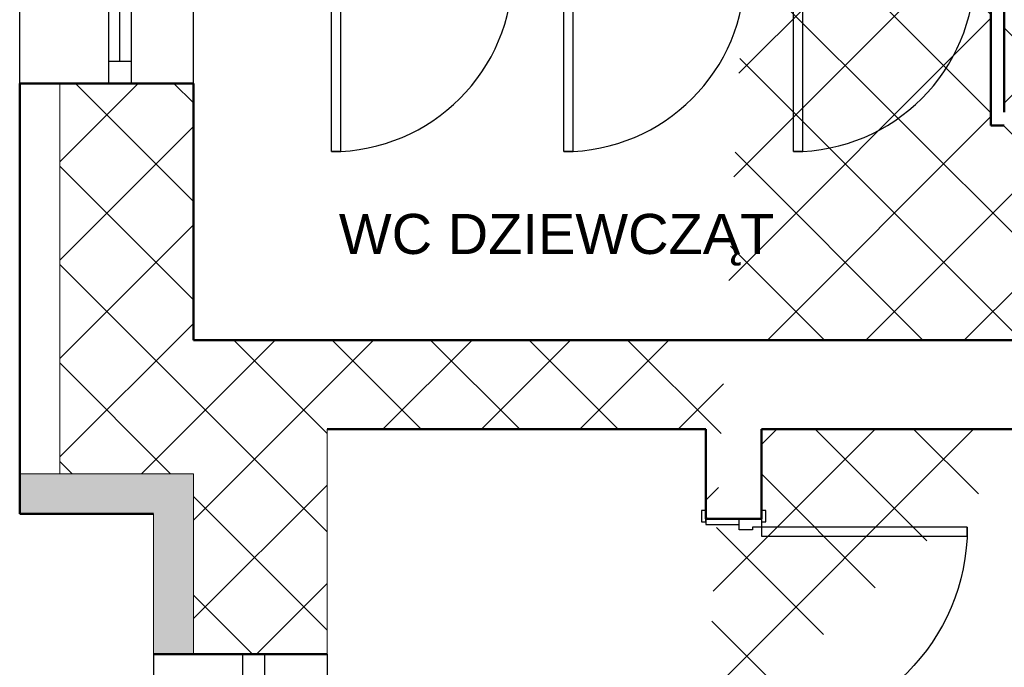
# Model space of a CAD drawing. Header units: millimetres. Extents: x 1385 to 11131, y 1971 to 6171.
# Tile 3 of 28: x 2126 to 2568, y 2668 to 2959. Entities that reach past the tile are written whole.
import ezdxf

# ---------------------------------------------------------------- set-up
doc = ezdxf.new("R2010")
doc.units = ezdxf.units.MM
for name, color, linetype in [('2D - Ogólne', 7, 'Continuous'), ('Drzwi Archicad', 7, 'Continuous'), ('Konstrukcja - Ściany zew', 7, 'Continuous'), ('Okna Archicada', 7, 'Continuous')]:
    doc.layers.add(name, color=color, linetype=linetype)
doc.layers.add('A_opisy', color=81, linetype='Continuous', lineweight=13)
doc.layers.add('A_ściany istniejące hatch', color=82, linetype='Continuous', lineweight=9)
doc.layers.add('A_wełna mineralna', color=7, linetype='Continuous', lineweight=5, true_color=0x00d66b)
doc.styles.get("Standard").update_dxf_attribs({"font": 'arial.ttf'})

# ---------------------------------------------------------------- blocks, each defined once
blk = doc.blocks.new('Okno 27_4')
at = {"layer": 'Okna Archicada', "color": 7, "linetype": 'Continuous', "lineweight": 25}
for p, q in [((-1050, 400), (1050, 400)), ((-1050, 0), (-950.0000000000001, 0)), ((-950.0000000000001, 0), (-950.0000000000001, -100)), ((-950.0000000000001, 0), (950.0000000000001, 0)), ((950.0000000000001, -100), (950.0000000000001, 0)), ((950.0000000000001, 0), (1050, 0)), ((-950.0000000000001, -50), (950.0000000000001, -50)), ((-950.0000000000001, -100), (-1050, -100)), ((950.0000000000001, -100), (-950.0000000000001, -100)), ((1050, -100), (950.0000000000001, -100)), ((-1050, -380), (1050, -380))]:
    blk.add_line(p, q, dxfattribs=at)
at = {"layer": 'Okna Archicada', "color": 7, "linetype": 'Continuous', "lineweight": 50}
for p, q in [((-1050, 400), (-1050, 0)), ((1050, 400), (1050, 0)), ((-1050, 0), (-1050, -100)), ((-1050, 0), (-1050, -100)), ((1050, 0), (1050, -100)), ((1050, 0), (1050, -100)), ((-1050, -100), (-1050, -380)), ((1050, -100), (1050, -380))]:
    blk.add_line(p, q, dxfattribs=at)
blk = doc.blocks.new('Ściana_5_1', base_point=(-16872.26123587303, -3900.000000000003))
at = {"layer": 'Konstrukcja - Ściany zew', "color": 7, "linetype": 'Continuous', "lineweight": 50, "flags": 128}
for points in [[(-13082.26123587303, -3500.000000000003), (-16872.26123587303, -3500.000000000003)], [(-11552.26123587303, -3500.000000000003), (-13022.26123587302, -3500.000000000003)], [(-16872.26123587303, -3900.000000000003), (-15172.26123587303, -3900.000000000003)], [(-14922.26123587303, -3900.000000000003), (-13082.26123587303, -3900.000000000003)], [(-13022.26123587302, -3900.000000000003), (-11552.26123587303, -3900.000000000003)]]:
    blk.add_lwpolyline(points, dxfattribs=at)
blk = doc.blocks.new('Okno 27_2')
at = {"layer": 'Okna Archicada', "color": 7, "linetype": 'Continuous', "lineweight": 25}
for p, q in [((-675, 400), (675, 400)), ((-675, 0), (-575.0000000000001, 0)), ((-575.0000000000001, 0), (-575.0000000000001, -100)), ((-575.0000000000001, 0), (575.0000000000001, 0)), ((575.0000000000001, -100), (575.0000000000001, 0)), ((575.0000000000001, 0), (675, 0)), ((-575.0000000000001, -50), (575.0000000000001, -50)), ((-575.0000000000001, -100), (-675, -100)), ((575.0000000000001, -100), (-575.0000000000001, -100)), ((675, -100), (575.0000000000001, -100)), ((-675, -380), (675, -380))]:
    blk.add_line(p, q, dxfattribs=at)
at = {"layer": 'Okna Archicada', "color": 7, "linetype": 'Continuous', "lineweight": 50}
for p, q in [((-675, 400), (-675, 0)), ((675, 400), (675, 0)), ((-675, 0), (-675, -100)), ((-675, 0), (-675, -100)), ((675, 0), (675, -100)), ((675, 0), (675, -100)), ((-675, -100), (-675, -380)), ((675, -100), (675, -380))]:
    blk.add_line(p, q, dxfattribs=at)
blk = doc.blocks.new('Ściana_11_1', base_point=(-17472.26123587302, 24720))
at = {"layer": 'Konstrukcja - Ściany zew', "color": 7, "linetype": 'Continuous', "lineweight": 50}
for p, q in [((-18252.26123587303, -2347.402296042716), (-17852.26123587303, -2347.402296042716)), ((-17852.26123587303, -2347.402296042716), (-17752.26123587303, -2347.402296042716)), ((-17752.26123587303, -2347.402296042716), (-17472.26123587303, -2347.402296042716))]:
    blk.add_line(p, q, dxfattribs=at)
at = {"layer": 'Konstrukcja - Ściany zew', "color": 7, "linetype": 'Continuous', "lineweight": 50, "flags": 128}
for points in [[(-18252.26123587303, -2347.402296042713), (-18252.26123587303, -4280.000000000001)], [(-17472.26123587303, -3500), (-17472.26123587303, -2347.402296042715)]]:
    blk.add_lwpolyline(points, dxfattribs=at)
at = {"layer": 'Okna Archicada', "color": 21, "linetype": 'Continuous', "lineweight": 13, "true_color": 0xff9955, "zscale": 1000, "rotation": 89.99999999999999}
blk.add_blockref('Okno 27_2', (-17852.26123587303, -1672.402296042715), dxfattribs=at)
blk = doc.blocks.new('Ściana_14_1', base_point=(-16872.26123587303, -3500.000000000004))
at = {"layer": 'Konstrukcja - Ściany zew', "color": 7, "linetype": 'Continuous', "lineweight": 50, "flags": 128}
for points in [[(-16872.26123587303, -3500.000000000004), (-17472.26123587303, -3500.000000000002)], [(-18252.26123587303, -4279.999999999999), (-17652.26123587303, -4280.000000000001)]]:
    blk.add_lwpolyline(points, dxfattribs=at)
blk = doc.blocks.new('Drzwi metalowe 27_11')
at = {"layer": 'Drzwi Archicad', "color": 7, "linetype": 'Continuous', "lineweight": 25}
for p, q in [((421.9999999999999, 0), (421.9999999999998, 923.9999999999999)), ((421.9999999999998, 923.9999999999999), (461.9999999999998, 923.9999999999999)), ((461.9999999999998, 923.9999999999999), (461.9999999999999, 0)), ((-537, 0), (-537, 19)), ((-537, 19), (-487, 19)), ((-487, 0), (-537, 0)), ((-462, 0), (-500, 0)), ((-500, 0), (-500, -100)), ((-487, 19), (-487, 0)), ((-462, -40), (-462, 0)), ((461.9999999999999, 0), (421.9999999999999, 0)), ((500, 0), (462, 0)), ((462, 0), (462, -40)), ((487, 19), (537, 19)), ((487, 0), (487, 19)), ((537, 0), (487, 0)), ((500, -100), (500, 0)), ((537, 19), (537, 0)), ((-450, -40), (-462, -40)), ((-450, -100), (-450, -40)), ((462, -40), (450, -40)), ((450, -40), (450, -100)), ((-500, -250), (-500, -100)), ((-500, -100), (-475, -100)), ((-500, -100), (-450, -100)), ((-475, -100), (-475, -250)), ((450, -100), (500, -100)), ((475, -250), (475, -100)), ((475, -100), (500, -100)), ((500, -100), (500, -250)), ((-537, -269), (-537, -250)), ((-537, -250), (-487, -250)), ((-475, -250), (-500, -250)), ((-487, -250), (-487, -269)), ((500, -250), (475, -250)), ((487, -250), (537, -250)), ((487, -269), (487, -250)), ((537, -250), (537, -269)), ((-487, -269), (-537, -269)), ((537, -269), (487, -269))]:
    blk.add_line(p, q, dxfattribs=at)
at = {"layer": 'Drzwi Archicad', "color": 7, "linetype": 'Continuous', "lineweight": 50}
for p, q in [((-500, 0), (-537, 0)), ((-500, 0), (-537, 0)), ((-500, 0), (-500, -100)), ((-500, 0), (-500, -100)), ((500, 0), (500, -100)), ((500, 0), (500, -100)), ((500, 0), (537, 0)), ((500, 0), (537, 0)), ((-500, -100), (-500, -250)), ((-500, -100), (-500, -250)), ((500, -100), (500, -250)), ((500, -100), (500, -250)), ((-500, -250), (-537, -250)), ((-500, -250), (-537, -250)), ((500, -250), (537, -250)), ((500, -250), (537, -250))]:
    blk.add_line(p, q, dxfattribs=at)
at = {"layer": 'Drzwi Archicad', "color": 7, "linetype": 'Continuous', "lineweight": 25}
blk.add_arc((461.9999999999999, 0), 923.9999999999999, 90, 180, dxfattribs=at)
blk = doc.blocks.new('Ściana_32_1', base_point=(-15172.26123587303, -5650.000000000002))
at = {"layer": 'Konstrukcja - Ściany zew', "color": 7, "linetype": 'Continuous', "lineweight": 50}
for p, q in [((-15172.26123587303, -4302.53165506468), (-15172.26123587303, -4265.53165506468)), ((-14922.26123587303, -4302.53165506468), (-14922.26123587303, -4265.53165506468)), ((-15022.26123587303, -4302.53165506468), (-15172.26123587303, -4302.53165506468)), ((-14922.26123587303, -4302.53165506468), (-15022.26123587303, -4302.53165506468)), ((-15172.26123587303, -5302.53165506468), (-15172.26123587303, -5339.53165506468)), ((-15022.26123587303, -5302.53165506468), (-15172.26123587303, -5302.53165506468)), ((-14922.26123587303, -5302.53165506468), (-15022.26123587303, -5302.53165506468)), ((-14922.26123587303, -5302.53165506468), (-14922.26123587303, -5339.53165506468))]:
    blk.add_line(p, q, dxfattribs=at)
at = {"layer": 'Konstrukcja - Ściany zew', "color": 7, "linetype": 'Continuous', "lineweight": 50, "flags": 128}
for points in [[(-15172.26123587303, -3900.000000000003), (-15172.26123587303, -4302.531650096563)], [(-14922.26123587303, -4302.53165754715), (-14922.26123587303, -3900.000000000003)], [(-15172.26123587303, -5302.531650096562), (-15172.26123587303, -5650.000000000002)], [(-14922.26123587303, -5650.000000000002), (-14922.26123587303, -5302.531664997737)]]:
    blk.add_lwpolyline(points, dxfattribs=at)
at = {"layer": 'Drzwi Archicad', "color": 21, "linetype": 'Continuous', "lineweight": 13, "true_color": 0xff9955, "xscale": -1, "zscale": 1000, "rotation": 270}
blk.add_blockref('Drzwi metalowe 27_11', (-14922.26123587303, -4802.53165506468), dxfattribs=at)
blk = doc.blocks.new('Ściana_128_1', base_point=(-13892.26123587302, -2536.000000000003))
at = {"layer": 'Konstrukcja - Ściany zew', "color": 7, "linetype": 'Continuous', "lineweight": 50, "flags": 128}
for points in [[(-13892.26123587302, -297.6024557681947), (-13892.26123587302, -397.6024557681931)], [(-13832.26123587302, -397.602455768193), (-13832.26123587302, -297.6024557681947)], [(-13892.26123587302, -547.6024557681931), (-13892.26123587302, -1740.000000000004)], [(-13832.26123587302, -2476.000000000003), (-13832.26123587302, -547.6024557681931)], [(-13892.26123587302, -1800.000000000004), (-13892.26123587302, -2536.000000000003)], [(-13892.26123587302, -2536.000000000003), (-13832.26123587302, -2536.000000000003)]]:
    blk.add_lwpolyline(points, dxfattribs=at)
blk = doc.blocks.new('Drzwi metalowe 27_23')
at = {"layer": 'Drzwi Archicad', "color": 7, "linetype": 'Continuous', "lineweight": 25}
for p, q in [((366.9999999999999, 0), (366.9999999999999, 814)), ((366.9999999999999, 814), (406.9999999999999, 814)), ((406.9999999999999, 814), (406.9999999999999, 0)), ((-407, 0), (-445, 0)), ((-445, 0), (-445, -100)), ((-407, -40), (-407, 0)), ((406.9999999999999, 0), (366.9999999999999, 0)), ((445, 0), (407, 0)), ((407, 0), (407, -40)), ((445, -100), (445, 0)), ((-432, -21), (-482, -21)), ((-482, -21), (-482, -40.00000000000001)), ((-482, -40.00000000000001), (-432, -40.00000000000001)), ((-432, -40.00000000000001), (-432, -21)), ((-395, -40), (-407, -40)), ((-395, -100), (-395, -40)), ((407, -40), (395, -40)), ((395, -40), (395, -100)), ((482, -21), (432, -21)), ((432, -21), (432, -40.00000000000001)), ((432, -40.00000000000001), (482, -40.00000000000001)), ((482, -40.00000000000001), (482, -21)), ((-432, -100), (-482, -100)), ((-482, -100), (-482, -119)), ((-482, -119), (-432, -119)), ((-445, -100), (-395, -100)), ((-432, -119), (-432, -100)), ((395, -100), (445, -100)), ((482, -100), (432, -100)), ((432, -100), (432, -119)), ((432, -119), (482, -119)), ((482, -119), (482, -100))]:
    blk.add_line(p, q, dxfattribs=at)
at = {"layer": 'Drzwi Archicad', "color": 7, "linetype": 'Continuous', "lineweight": 50}
for p, q in [((-445, -40.00000000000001), (-482, -40.00000000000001)), ((-445, -40.00000000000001), (-482, -40.00000000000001)), ((-445, -100), (-445, -40.00000000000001)), ((-445, -100), (-445, -40.00000000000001)), ((445, -100), (445, -40.00000000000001)), ((445, -100), (445, -40.00000000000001)), ((445, -40.00000000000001), (482, -40.00000000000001)), ((445, -40.00000000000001), (482, -40.00000000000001)), ((-445, -100), (-482, -100)), ((-445, -100), (-482, -100)), ((445, -100), (482, -100)), ((445, -100), (482, -100))]:
    blk.add_line(p, q, dxfattribs=at)
at = {"layer": 'Drzwi Archicad', "color": 7, "linetype": 'Continuous', "lineweight": 25}
blk.add_arc((406.9999999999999, 0), 814, 90, 180, dxfattribs=at)
blk = doc.blocks.new('Ściana_131_1', base_point=(-17002.26123587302, -1740.000000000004))
at = {"layer": 'Konstrukcja - Ściany zew', "color": 7, "linetype": 'Continuous', "lineweight": 50}
for p, q in [((-16890.15402880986, -1740.000000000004), (-16927.15402880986, -1740.000000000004)), ((-16890.15402880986, -1740.000000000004), (-16890.15402880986, -1800.000000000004)), ((-16000.15402880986, -1740.000000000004), (-15963.15402880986, -1740.000000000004)), ((-16000.15402880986, -1740.000000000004), (-16000.15402880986, -1800.000000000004)), ((-15847.14264223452, -1740.000000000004), (-15884.14264223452, -1740.000000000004)), ((-15847.14264223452, -1740.000000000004), (-15847.14264223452, -1800.000000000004)), ((-14957.14264223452, -1740.000000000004), (-14920.14264223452, -1740.000000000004)), ((-14957.14264223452, -1740.000000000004), (-14957.14264223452, -1800.000000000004)), ((-14816.80915690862, -1740.000000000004), (-14853.80915690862, -1740.000000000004)), ((-14816.80915690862, -1740.000000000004), (-14816.80915690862, -1800.000000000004)), ((-13926.80915690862, -1740.000000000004), (-13889.80915690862, -1740.000000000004)), ((-13926.80915690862, -1740.000000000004), (-13926.80915690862, -1800.000000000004)), ((-16890.15402880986, -1800.000000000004), (-16927.15402880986, -1800.000000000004)), ((-16000.15402880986, -1800.000000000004), (-15963.15402880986, -1800.000000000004)), ((-15847.14264223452, -1800.000000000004), (-15884.14264223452, -1800.000000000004)), ((-14957.14264223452, -1800.000000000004), (-14920.14264223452, -1800.000000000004)), ((-14816.80915690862, -1800.000000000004), (-14853.80915690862, -1800.000000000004)), ((-13926.80915690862, -1800.000000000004), (-13889.80915690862, -1800.000000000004))]:
    blk.add_line(p, q, dxfattribs=at)
at = {"layer": 'Konstrukcja - Ściany zew', "color": 7, "linetype": 'Continuous', "lineweight": 50, "flags": 128}
for points in [[(-17002.26123587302, -1800.000000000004), (-17002.26123587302, -1740.000000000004)], [(-16890.15402415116, -1740.000000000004), (-16942.26123587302, -1740.000000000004)], [(-15952.26123587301, -1740.000000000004), (-16000.15401819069, -1740.000000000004)], [(-15847.14263071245, -1740.000000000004), (-15892.26123587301, -1740.000000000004)], [(-14922.26123587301, -1740.000000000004), (-14957.14262475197, -1740.000000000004)], [(-14816.80916550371, -1740.000000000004), (-14862.26123587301, -1740.000000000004)], [(-13892.26123587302, -1740.000000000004), (-13926.80915954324, -1740.000000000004)], [(-17002.26123587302, -1800.000000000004), (-16890.15404233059, -1800.000000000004)], [(-16000.15404844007, -1800.000000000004), (-15847.14264904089, -1800.000000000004)], [(-14957.14265515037, -1800.000000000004), (-14816.80916967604, -1800.000000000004)], [(-13926.80917578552, -1800.000000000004), (-13892.26123587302, -1800.000000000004)]]:
    blk.add_lwpolyline(points, dxfattribs=at)
at = {"layer": 'Drzwi Archicad', "color": 21, "linetype": 'Continuous', "lineweight": 13, "true_color": 0xff9955, "zscale": 1000, "rotation": 180}
for p in [(-16445.15402880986, -1840.000000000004), (-15402.14264223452, -1840.000000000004), (-14371.80915690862, -1840.000000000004)]:
    blk.add_blockref('Drzwi metalowe 27_23', p, dxfattribs=at)

msp = doc.modelspace()

# ---------------------------------------------------------------- hatches: boundary and pattern name
at = {"layer": 'A_wełna mineralna', "lineweight": 13, "true_color": 0x000000}
h = msp.add_hatch(color=18, dxfattribs=at)
h.dxf.hatch_style = 1
h.paths.add_polyline_path([(2186.38185774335, 2673.919504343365), (2204.38185774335, 2673.919504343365), (2204.38185774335, 2754.919507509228), (2126.38185774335, 2754.919507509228), (2126.38185774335, 2736.919504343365), (2186.38185774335, 2736.919504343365)])
h.paths.add_polyline_path([(2204.38185774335, 2463.919504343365), (2186.38185774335, 2463.919504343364), (2186.38185774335, 2346.919504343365), (2204.38185774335, 2346.919504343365)])
at = {"layer": 'A_ściany istniejące hatch', "lineweight": 13, "true_color": 0x000000}
h = msp.add_hatch(dxfattribs=at)
h.set_pattern_fill('NET', color=18, scale=250, angle=45)
h.set_pattern_definition([(45, (36659.01290618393, -155.4039381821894), (-22.09708691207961, 22.09708691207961), []), (135, (36659.01290618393, -155.4039381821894), (-22.09708691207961, -22.09708691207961), [])])
h.paths.add_polyline_path([(4672.38185774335, 5000.919506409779), (4714.38185774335, 5000.919503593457), (4714.38185774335, 4738.919504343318), (4924.38185774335, 4738.919504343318), (4924.381857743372, 4696.919504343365), (4672.38185774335, 4696.919504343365)], flags=16)
h.paths.add_polyline_path([(5266.383508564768, 4724.919504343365), (5266.383508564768, 4664.919504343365), (5146.38185774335, 4664.919504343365), (5146.38185774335, 4504.919504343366), (5086.38185774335, 4504.919504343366), (5086.38185774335, 4696.919504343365), (5044.38185774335, 4696.919504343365), (5044.38185774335, 4738.919504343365), (5048.38185774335, 4738.919504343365), (5048.38185774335, 5397.919504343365), (4714.38185774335, 5397.919504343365), (4714.38185774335, 5351.919504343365), (4672.38185774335, 5351.919504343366), (4672.38185774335, 5441.919504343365), (5130.38185774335, 5441.919504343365), (5130.381854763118, 5397.919504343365), (5092.38185774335, 5397.919504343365), (5092.38185774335, 4724.919504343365)], flags=17)
h.paths.add_polyline_path([(5870.38185774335, 4724.919504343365), (6012.38185774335, 4724.919504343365), (6012.381857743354, 4786.919504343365), (6056.38185774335, 4786.919504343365), (6056.38185774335, 4501.919506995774), (5996.381857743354, 4501.919506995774), (5996.38185774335, 4664.919504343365), (5870.38185774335, 4664.919504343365)], flags=17)
h.paths.add_polyline_path([(5913.38185774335, 3844.919504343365), (5996.381857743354, 3844.919504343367), (5996.381857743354, 3959.919506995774), (6056.38185774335, 3959.919506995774), (6056.38185774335, 3786.919504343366), (5996.381857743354, 3786.919504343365), (5996.381857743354, 3819.919504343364), (5913.38185774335, 3819.919504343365)], flags=17)
h.paths.add_polyline_path([(5556.38185774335, 4414.919504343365), (5586.38185774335, 4414.919504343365), (5586.38185774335, 4384.919504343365), (5556.38185774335, 4384.919504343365)], flags=17)
h.paths.add_polyline_path([(5556.38185774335, 4120.919504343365), (5586.38185774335, 4120.919504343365), (5586.38185774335, 4150.919504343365), (5556.38185774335, 4150.919504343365)], flags=17)
h.paths.add_polyline_path([(5068.38185774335, 2574.919504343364), (5128.38185774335, 2574.919504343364), (5128.38185774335, 2414.919504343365), (5366.381857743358, 2414.91950434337), (5366.381857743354, 2594.919504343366), (5426.381857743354, 2594.919504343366), (5426.38185774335, 2414.919504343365), (5996.381857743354, 2414.919504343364), (5996.38185774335, 2564.919504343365), (6056.38185774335, 2564.919504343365), (6056.38185774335, 2354.919504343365), (5068.38185774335, 2354.919504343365)])
h.paths.add_polyline_path([(2586.3818618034, 5724.919504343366), (2799.38185774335, 5724.91950669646), (2799.381852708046, 5818.953721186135), (2824.381855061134, 5818.953715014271), (2824.381855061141, 5699.919504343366), (2586.3818618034, 5699.919504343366)], flags=17)
h.paths.add_polyline_path([(3219.38185774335, 5699.265014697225), (3254.38185774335, 5699.265014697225), (3254.38185774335, 5818.953715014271), (3219.38185774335, 5818.953715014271)], flags=17)
h.paths.add_polyline_path([(3509.381857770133, 3874.919504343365), (3579.381846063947, 3874.919504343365), (3579.381846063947, 3814.919504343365), (3509.381857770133, 3814.919504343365)], flags=17)
h.paths.add_polyline_path([(3919.381857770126, 3874.919504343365), (3989.381857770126, 3874.919504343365), (3989.381857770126, 3814.919504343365), (3919.381857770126, 3814.919504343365)], flags=17)
h.paths.add_polyline_path([(4360.381857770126, 3874.919504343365), (4428.38184606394, 3874.919504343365), (4428.38184606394, 3814.919504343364), (4360.381857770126, 3814.919504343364)], flags=17)
h.paths.add_polyline_path([(4563.381857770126, 3874.919504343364), (4644.38184606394, 3874.919504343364), (4644.38184606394, 3814.919504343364), (4563.381857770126, 3814.919504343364)], flags=17)
h.paths.add_polyline_path([(5146.38185774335, 4374.919500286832), (5086.38185774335, 4374.919500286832), (5086.38185774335, 4298.919504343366), (5146.38185774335, 4298.919504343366)], flags=17)
h.paths.add_polyline_path([(4714.38185774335, 5221.919502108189), (4672.38185774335, 5221.919502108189), (4672.38185774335, 5130.919505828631), (4714.38185774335, 5130.919505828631)], flags=16)
h.paths.add_polyline_path([(5260.38185774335, 5441.919504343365), (5394.38185774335, 5441.919504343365), (5394.38185774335, 5397.919504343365), (5260.38185774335, 5397.919504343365)], flags=17)
h.paths.add_polyline_path([(6012.38185774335, 5121.919506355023), (6056.38185774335, 5121.919506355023), (6056.38185774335, 5196.919504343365), (6012.38185774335, 5196.919504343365)], flags=17)
h.paths.add_polyline_path([(6012.38185774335, 4916.919504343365), (6056.38185774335, 4916.919504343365), (6056.38185774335, 4991.919504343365), (6012.38185774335, 4991.919504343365)], flags=17)
h.paths.add_polyline_path([(5996.381857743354, 4295.91950923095), (6056.38185774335, 4295.91950923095), (6056.38185774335, 4371.919506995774), (5996.381857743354, 4371.919506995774)], flags=17)
h.paths.add_polyline_path([(5996.381857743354, 4089.91950923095), (6056.38185774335, 4089.91950923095), (6056.38185774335, 4165.919506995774), (5996.381857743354, 4165.919506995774)], flags=17)
h.paths.add_polyline_path([(5996.38185774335, 3581.919506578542), (6056.38185774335, 3581.919506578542), (6056.38185774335, 3656.919504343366), (5996.38185774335, 3656.919504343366)], flags=17)
h.paths.add_polyline_path([(5996.381857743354, 3376.919506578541), (6056.38185774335, 3376.919506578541), (6056.38185774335, 3451.919504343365), (5996.381857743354, 3451.919504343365)], flags=17)
h.paths.add_polyline_path([(5996.38185774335, 2904.919506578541), (6056.38185774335, 2904.919506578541), (6056.38185774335, 2974.919504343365), (5996.38185774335, 2974.919504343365)], flags=17)
h.paths.add_polyline_path([(6056.38185774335, 2699.919504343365), (5996.38185774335, 2699.919504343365), (5996.38185774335, 2769.919504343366), (6056.38185774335, 2769.919504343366)], flags=17)
h.paths.add_polyline_path([(4771.38185748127, 2814.919504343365), (4841.38185774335, 2814.919504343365), (4841.38185774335, 2754.919504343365), (4771.38185748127, 2754.919504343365)], flags=17)
h.paths.add_polyline_path([(4566.38185774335, 2754.919504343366), (4636.38185774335, 2754.919504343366), (4636.38185774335, 2814.919504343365), (4566.38185774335, 2814.919504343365)], flags=17)
h.paths.add_polyline_path([(4361.38185748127, 2814.919504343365), (4431.38185774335, 2814.919504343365), (4431.38185774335, 2754.919504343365), (4361.38185748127, 2754.919504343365)], flags=17)
h.paths.add_polyline_path([(4104.38185774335, 2754.919504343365), (4226.381846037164, 2754.919504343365), (4226.381846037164, 2814.919504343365), (4104.38185774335, 2814.919504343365)], flags=17)
h.paths.add_polyline_path([(3899.38185748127, 2814.919504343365), (3969.38185774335, 2814.919504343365), (3969.38185774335, 2754.919504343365), (3899.38185748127, 2754.919504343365)], flags=17)
h.paths.add_polyline_path([(3694.381857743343, 2754.919504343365), (3764.38185774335, 2754.919504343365), (3764.38185774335, 2814.919504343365), (3694.381857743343, 2814.919504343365)], flags=17)
h.paths.add_polyline_path([(3489.38185748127, 2814.919504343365), (3559.381857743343, 2814.919504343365), (3559.381857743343, 2754.919504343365), (3489.38185748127, 2754.919504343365)], flags=17)
h.paths.add_polyline_path([(5378.38185774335, 2814.919504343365), (5291.88185774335, 2814.919504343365), (5291.897268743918, 2754.919504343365), (5366.38185774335, 2754.919504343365), (5366.381857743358, 2704.919504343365), (5426.381857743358, 2704.919504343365), (5426.38185774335, 2948.419504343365), (5378.38185774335, 2948.419504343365)], flags=17)
h.paths.add_polyline_path([(5181.88185774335, 2814.919504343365), (5181.897268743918, 2754.919504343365), (5128.38185774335, 2754.919504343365), (5128.38185774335, 2714.919504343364), (5068.38185774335, 2714.919504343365), (5068.38185774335, 2754.919504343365), (4976.38185774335, 2754.919504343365), (4976.38185774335, 2814.919504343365)], flags=17)
h.paths.add_polyline_path([(3194.38185774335, 2708.919504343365), (3254.38185774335, 2708.919504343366), (3254.38185774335, 2754.919504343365), (3354.38185774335, 2754.919504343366), (3354.381846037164, 2814.919504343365), (3194.38185774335, 2814.919504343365)], flags=17)
h.paths.add_polyline_path([(4984.381857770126, 3874.919504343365), (5086.38185774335, 3874.919504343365), (5086.38185774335, 4168.919504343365), (5146.38185774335, 4168.919500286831), (5146.38185774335, 3844.919504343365), (5163.38185774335, 3844.919504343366), (5163.38185774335, 3819.919504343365), (5146.38185774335, 3819.919504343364), (5146.38185774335, 3464.919504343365), (5173.38185774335, 3464.919504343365), (5173.38185774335, 3384.919504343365), (5146.38185774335, 3384.919504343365), (5146.38185774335, 3164.919504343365), (4970.88185774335, 3164.919504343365), (4970.881857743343, 3212.919504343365), (5106.38185774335, 3212.919504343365), (5106.38185774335, 3814.919504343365), (4984.381857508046, 3814.919504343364)], flags=17)
h.paths.add_polyline_path([(4779.381857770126, 3874.919504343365), (4849.381857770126, 3874.919504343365), (4849.381857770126, 3814.919504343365), (4816.38185774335, 3814.919504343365), (4816.381857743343, 3648.919504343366), (4784.38185774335, 3648.919507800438), (4784.38185774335, 3814.919504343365), (4779.381857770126, 3814.919504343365)], flags=17)
h.paths.add_polyline_path([(4537.38185774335, 3212.919504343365), (4784.38185774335, 3212.919504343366), (4784.38185774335, 3362.919509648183), (4816.38185774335, 3362.919506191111), (4816.381857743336, 3212.91950434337), (4860.88185774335, 3212.919504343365), (4860.88185774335, 3164.919504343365), (4537.38185774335, 3164.919504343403)], flags=17)
h.paths.add_polyline_path([(3548.38185774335, 3212.919504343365), (3548.381857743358, 3164.919504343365), (3788.38185774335, 3164.919504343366), (3788.381857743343, 3212.919504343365), (3784.381857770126, 3212.919504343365), (3784.381857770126, 3304.919504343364), (3756.381857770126, 3304.919504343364), (3756.381857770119, 3212.919504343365)], flags=17)
h.paths.add_polyline_path([(3194.38185774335, 3905.919504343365), (3254.38185774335, 3905.919504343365), (3254.38185774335, 3874.919504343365), (3374.381857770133, 3874.919504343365), (3374.381846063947, 3814.919504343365), (3234.38185774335, 3814.919504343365), (3234.38185774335, 3212.919504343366), (3438.38185774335, 3212.919504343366), (3438.38185774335, 3164.919504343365), (3194.38185774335, 3164.919504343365)], flags=17)
h.paths.add_polyline_path([(3254.38185774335, 4202.334578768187), (3194.38185774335, 4202.334578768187), (3194.38185774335, 4045.919515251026), (3254.38185774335, 4045.919515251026)], flags=17)
h.paths.add_polyline_path([(3254.38185774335, 4416.893066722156), (3194.38185774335, 4416.893066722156), (3194.38185774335, 4337.33458072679), (3254.38185774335, 4337.33458072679)], flags=17)
h.paths.add_polyline_path([(3254.38185774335, 4631.919504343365), (3194.38185774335, 4631.919504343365), (3194.38185774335, 4551.893075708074), (3254.38185774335, 4551.893075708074)], flags=17)
h.paths.add_polyline_path([(3254.38185774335, 4951.919504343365), (3194.38185774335, 4951.919504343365), (3194.38185774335, 4766.919504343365), (3254.38185774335, 4766.919504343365)], flags=17)
h.paths.add_polyline_path([(3254.38185774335, 5156.919504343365), (3194.38185774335, 5156.919504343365), (3194.38185774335, 5086.919517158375), (3254.38185774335, 5086.919517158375)], flags=17)
h.paths.add_polyline_path([(3254.38185774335, 5371.919504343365), (3194.38185774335, 5371.919504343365), (3194.38185774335, 5291.919504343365), (3254.38185774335, 5291.919504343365)], flags=17)
h.paths.add_polyline_path([(2204.38185774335, 5097.035849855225), (2144.38185774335, 5097.035849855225), (2144.38185774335, 5167.015833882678), (2204.38185774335, 5167.015833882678), (2204.38185774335, 5168.919504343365), (2664.38185774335, 5168.919504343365), (2664.38185774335, 5158.919504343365), (2633.281857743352, 5158.919504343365), (2633.281857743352, 5082.919504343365), (2618.281857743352, 5082.919504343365), (2618.281857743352, 5158.919504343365), (2362.38185774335, 5158.919504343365), (2362.38185774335, 5143.916349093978), (2355.38185774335, 5143.916349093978), (2355.38185774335, 5158.919504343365), (2204.38185774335, 5158.919504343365)])
h.paths.add_polyline_path([(2204.38185774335, 5041.919504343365), (2204.381857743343, 5048.919504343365), (2355.38185774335, 5048.919504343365), (2355.38185774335, 5053.916349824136), (2362.38185774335, 5053.916349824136), (2362.38185774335, 5031.438436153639), (2355.38185774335, 5031.438435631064), (2355.381857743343, 5041.919504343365)], flags=17)
h.paths.add_polyline_path([(2144.38185774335, 4962.035849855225), (2204.38185774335, 4962.035849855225), (2204.38185774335, 4931.919504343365), (2355.38185774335, 4931.919504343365), (2355.38185774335, 4941.438436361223), (2362.38185774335, 4941.438436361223), (2362.381857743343, 4931.919504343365), (2618.281857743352, 4931.919504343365), (2618.281857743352, 4987.919504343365), (2633.281857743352, 4987.919504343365), (2633.281857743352, 4931.919504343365), (2661.381857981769, 4931.919504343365), (2661.38185774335, 4916.919504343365), (2204.38185774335, 4916.919504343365), (2204.38185774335, 4891.555865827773), (2144.38185774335, 4891.555865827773)])
h.paths.add_polyline_path([(2144.38185774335, 4761.555865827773), (2204.38185774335, 4761.555865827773), (2204.38185774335, 4716.919504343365), (2796.38185774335, 4716.919504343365), (2796.38185774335, 4734.184858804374), (2844.381857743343, 4734.184858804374), (2844.38185774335, 4404.918674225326), (2796.38185774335, 4404.918674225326), (2796.38185774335, 4676.919504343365), (2204.38185774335, 4676.919504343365), (2204.38185774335, 4599.048357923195), (2144.38185774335, 4599.048357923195)])
h.paths.add_polyline_path([(2144.38185774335, 4259.068373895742), (2204.38185774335, 4259.068373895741), (2204.38185774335, 4236.919504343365), (2796.38185774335, 4236.919504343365), (2796.38185774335, 4294.918674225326), (2844.381857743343, 4294.918674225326), (2844.38185774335, 3897.918674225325), (2796.38185774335, 3897.918674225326), (2796.381857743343, 4211.919504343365), (2204.38185774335, 4211.919504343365), (2204.381857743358, 4188.852088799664), (2144.38185774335, 4188.852088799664)])
h.paths.add_polyline_path([(2144.38185774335, 3844.721419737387), (2204.38185774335, 3844.721419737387), (2204.38185774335, 3774.919504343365), (2796.38185774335, 3774.919504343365), (2796.38185774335, 3787.918674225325), (2844.381857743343, 3787.918674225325), (2844.38185774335, 3729.280435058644), (2796.38185774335, 3729.280435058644), (2796.381857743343, 3731.919504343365), (2204.38185774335, 3731.919504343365), (2204.38185774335, 3679.721419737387), (2144.38185774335, 3679.721419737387)])
h.paths.add_polyline_path([(2144.38185774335, 3544.721419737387), (2204.38185774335, 3544.721419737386), (2204.381857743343, 3490.139242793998), (2263.38185774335, 3490.139242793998), (2263.38185774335, 3631.836923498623), (2272.745638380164, 3631.836923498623), (2272.745637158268, 3625.836923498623), (2269.38185774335, 3625.836923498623), (2269.38185774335, 3490.139242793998), (2366.38185774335, 3490.139242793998), (2366.38185774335, 3625.836923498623), (2361.745637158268, 3625.836923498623), (2361.745637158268, 3631.836923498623), (2376.927065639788, 3631.836923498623), (2376.927065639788, 3625.836923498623), (2372.38185774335, 3625.836923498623), (2372.38185774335, 3490.139242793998), (2469.38185774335, 3490.139242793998), (2469.381857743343, 3625.836923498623), (2465.927065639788, 3625.836923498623), (2465.92706454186, 3631.836923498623), (2475.38185774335, 3631.836923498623), (2475.38185774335, 3596.836923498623), (2479.553545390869, 3596.836923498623), (2479.553545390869, 3590.836923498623), (2475.38185774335, 3590.836923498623), (2475.381857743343, 3490.139242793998), (2643.38185774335, 3490.139242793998), (2643.38185774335, 3590.836923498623), (2568.553547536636, 3590.836923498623), (2568.553546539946, 3596.836923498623), (2649.38185774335, 3596.836923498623), (2649.38185774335, 3490.139242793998), (2796.38185774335, 3490.139242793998), (2796.38185774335, 3619.280435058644), (2844.38185774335, 3619.280435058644), (2844.38185774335, 3472.425566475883), (2796.38185774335, 3472.425566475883), (2796.38185774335, 3475.139242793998), (2649.38185774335, 3475.139242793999), (2649.38185774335, 3432.839241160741), (2643.38185774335, 3432.839242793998), (2643.381857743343, 3475.139242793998), (2204.38185774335, 3475.139242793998), (2144.38185774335, 3475.139242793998)])
h.paths.add_polyline_path([(2144.38185774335, 4394.068373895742), (2204.38185774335, 4394.068373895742), (2204.38185774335, 4464.048357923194), (2144.38185774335, 4464.048357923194)])
h.paths.add_polyline_path([(2144.38185774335, 3979.721419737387), (2204.38185774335, 3979.721419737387), (2204.38185774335, 4053.852088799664), (2144.38185774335, 4053.852088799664)], flags=17)
h.paths.add_polyline_path([(2144.38185774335, 3270.159258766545), (2204.38185774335, 3270.159258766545), (2204.38185774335, 3340.139242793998), (2144.38185774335, 3340.139242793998)], flags=17)
h.paths.add_polyline_path([(2144.38185774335, 3065.179274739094), (2144.38185774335, 3135.159258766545), (2204.38185774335, 3135.159258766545), (2204.38185774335, 3125.159258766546), (2251.38185774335, 3125.159258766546), (2251.38185774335, 3296.139258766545), (2262.59257709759, 3296.139258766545), (2262.59257709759, 3290.139258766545), (2257.38185774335, 3290.139258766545), (2257.381857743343, 3125.159258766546), (2356.38185774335, 3125.159258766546), (2356.38185774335, 3290.139258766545), (2351.592579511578, 3290.139258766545), (2351.592579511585, 3296.139258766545), (2366.893717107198, 3296.139258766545), (2366.893717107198, 3290.139258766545), (2362.38185774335, 3290.139258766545), (2362.381857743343, 3125.159258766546), (2459.38185774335, 3125.159258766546), (2459.381857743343, 3290.139258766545), (2455.893718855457, 3290.139258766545), (2455.893715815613, 3296.139258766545), (2469.927064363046, 3296.139258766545), (2469.927065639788, 3290.139258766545), (2465.38185774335, 3290.139258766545), (2465.38185774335, 3125.159258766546), (2562.38185774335, 3125.159258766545), (2562.381857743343, 3290.139258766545), (2558.927065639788, 3290.139258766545), (2558.927065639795, 3296.139258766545), (2562.38185774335, 3296.139258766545), (2562.381857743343, 3340.139242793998), (2643.38185774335, 3340.139242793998), (2643.38185774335, 3343.839241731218), (2649.38185774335, 3343.839241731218), (2649.38185774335, 3329.811708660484), (2643.38185774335, 3329.811708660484), (2643.38185774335, 3334.139242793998), (2568.38185774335, 3334.139242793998), (2568.38185774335, 3125.159258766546), (2643.38185774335, 3125.159258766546), (2643.38185774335, 3240.811704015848), (2649.38185774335, 3240.811706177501), (2649.38185774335, 3125.159258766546), (2796.38185774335, 3125.159258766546), (2796.38185774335, 3362.425566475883), (2844.381857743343, 3362.425566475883), (2844.381857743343, 2928.619504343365), (2796.38185774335, 2928.619504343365), (2796.38185774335, 3110.159258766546), (2649.38185774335, 3110.159258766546), (2649.38185774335, 3012.649750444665), (2643.38185774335, 3012.649750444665), (2643.38185774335, 3110.159258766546), (2568.38185774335, 3110.159258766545), (2568.38185774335, 2917.319504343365), (2643.38185774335, 2917.319504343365), (2643.38185774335, 2923.64975003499), (2649.38185774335, 2923.64975003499), (2649.38185774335, 2907.619505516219), (2643.38185774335, 2907.619504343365), (2643.381857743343, 2911.319504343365), (2562.38185774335, 2911.319504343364), (2562.38185774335, 2984.919504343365), (2558.927065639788, 2984.919504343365), (2558.927065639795, 2990.919504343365), (2562.38185774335, 2990.919504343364), (2562.381857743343, 3110.159258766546), (2465.38185774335, 3110.159258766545), (2465.381857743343, 2990.919504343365), (2469.927064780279, 2990.919504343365), (2469.927065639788, 2984.919504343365), (2455.893717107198, 2984.919504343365), (2455.893718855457, 2990.919504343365), (2459.38185774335, 2990.919504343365), (2459.38185774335, 3110.159258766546), (2362.38185774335, 3110.159258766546), (2362.381857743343, 2990.919504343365), (2366.893717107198, 2990.919504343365), (2366.893717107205, 2984.919504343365), (2351.592578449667, 2984.919504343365), (2351.592579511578, 2990.919504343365), (2356.38185774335, 2990.919504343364), (2356.38185774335, 3110.159258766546), (2257.38185774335, 3110.159258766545), (2257.38185774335, 2990.919504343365), (2262.592578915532, 2990.919504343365), (2262.59257709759, 2984.919504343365), (2251.38185774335, 2984.919504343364), (2251.381857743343, 3110.159258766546), (2204.38185774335, 3110.159258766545), (2204.381857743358, 3065.179274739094)])
h.paths.add_polyline_path([(2264.381857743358, 2673.919504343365), (2204.38185774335, 2673.919504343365), (2204.38185774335, 2754.919504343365), (2144.38185774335, 2754.919504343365), (2144.38185774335, 2930.179274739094), (2204.38185774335, 2930.179274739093), (2204.38185774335, 2814.919504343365), (2643.38185774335, 2814.919504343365), (2643.38185774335, 2818.619504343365), (2649.38185774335, 2818.619505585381), (2649.38185774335, 2814.919504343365), (2796.38185774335, 2814.919504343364), (2796.38185774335, 2818.619504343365), (2844.381857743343, 2818.619504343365), (2844.38185774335, 2763.919505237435), (2819.38185774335, 2763.919504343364), (2819.381857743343, 2774.919504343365), (2649.38185774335, 2774.919504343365), (2649.381857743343, 2770.179274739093), (2643.38185774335, 2770.179274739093), (2643.38185774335, 2774.919504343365), (2459.38185774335, 2774.919504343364), (2459.38185774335, 2734.666338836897), (2434.38185774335, 2734.666339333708), (2434.381857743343, 2774.919504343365), (2264.38185774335, 2774.919504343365)])
h.paths.add_polyline_path([(2264.38185774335, 2424.919504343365), (2264.381857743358, 2463.919504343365), (2204.38185774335, 2463.919504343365), (2204.38185774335, 2364.919504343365), (3254.38185774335, 2364.919504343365), (3254.38185774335, 2568.919504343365), (3194.381857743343, 2568.919504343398), (3194.38185774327, 2424.919504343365)])
edge = h.paths.add_edge_path()
edge.add_line((5524.38185774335, 5441.919504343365), (5524.381854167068, 5397.919504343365))
edge.add_line((5524.381854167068, 5397.919504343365), (5562.38185774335, 5397.919504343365))
edge.add_line((5562.38185774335, 5397.919504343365), (5562.38185774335, 5247.919504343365))
edge.add_line((5562.38185774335, 5247.919504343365), (5589.38185774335, 5247.919504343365))
edge.add_line((5589.38185774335, 5247.919504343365), (5589.38185774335, 5397.919504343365))
edge.add_line((5589.38185774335, 5397.919504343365), (6012.38185774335, 5397.919504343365))
edge.add_line((6012.38185774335, 5397.919504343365), (6012.38185774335, 5326.919502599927))
edge.add_line((6012.38185774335, 5326.919502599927), (6056.38185774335, 5326.919504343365))
edge.add_line((6056.38185774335, 5326.919504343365), (6056.38185774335, 5441.919504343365))
edge.add_line((6056.38185774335, 5441.919504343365), (5524.381857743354, 5441.919547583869))
edge.add_line((2189.38185774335, 5818.953721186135), (2224.38185774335, 5818.953721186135))
edge.add_line((2224.38185774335, 5818.953721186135), (2224.381864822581, 5724.91950669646))
edge.add_line((2224.381864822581, 5724.91950669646), (2406.381857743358, 5724.91950669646))
edge.add_line((2406.381857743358, 5724.91950669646), (2406.381861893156, 5699.919504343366))
edge.add_line((2406.381861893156, 5699.919504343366), (2189.381857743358, 5699.919504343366))
edge.add_line((2189.381857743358, 5699.919504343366), (2189.38185774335, 5818.953715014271))
edge.add_line((3784.381857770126, 3414.919504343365), (3756.381857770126, 3414.919504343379))
edge.add_line((3756.381857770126, 3414.919504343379), (3756.381857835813, 3699.919504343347))
edge.add_line((3756.381857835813, 3699.919504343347), (3784.381857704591, 3699.919504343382))
edge.add_line((3784.381857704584, 3699.919504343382), (3784.381857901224, 3619.938553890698))
edge.add_line((3784.381857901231, 3619.938553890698), (3784.381857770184, 3528.31094759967))
edge.add_line((3784.381857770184, 3528.31094759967), (3784.381857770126, 3424.919504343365))
edge.add_line((3784.381857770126, 3424.919504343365), (3784.381846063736, 3414.919504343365))
edge.add_line((3094.38185774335, 5696.919504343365), (3254.38185774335, 5696.919504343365))
edge.add_line((3254.38185774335, 5696.919504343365), (3254.38185774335, 5506.919504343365))
edge.add_line((3254.38185774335, 5506.919504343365), (3194.38185774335, 5506.919504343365))
edge.add_line((3194.38185774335, 5506.919504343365), (3194.38185774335, 5636.919504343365))
edge.add_line((3194.38185774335, 5636.919504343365), (3094.38185774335, 5636.919504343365))
edge.add_line((3094.38185774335, 5636.919504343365), (3094.381855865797, 5696.919504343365))
edge.add_line((2586.38186355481, 5696.919504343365), (2944.38185774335, 5696.919504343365))
edge.add_line((2944.38185774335, 5696.919504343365), (2944.38185774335, 5636.919504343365))
edge.add_line((2944.38185774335, 5636.919504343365), (2844.38185774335, 5636.919504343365))
edge.add_line((2844.38185774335, 5636.919504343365), (2844.38185774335, 4844.184858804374))
edge.add_line((2844.38185774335, 4844.184858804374), (2796.38185774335, 4844.184858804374))
edge.add_line((2796.38185774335, 4844.184858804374), (2796.38185774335, 4916.919504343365))
edge.add_line((2796.38185774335, 4916.919504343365), (2756.38186108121, 4916.919504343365))
edge.add_line((2756.38186108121, 4916.919504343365), (2756.38185774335, 4931.919504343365))
edge.add_line((2756.38185774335, 4931.919504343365), (2796.38185774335, 4931.919504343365))
edge.add_line((2796.38185774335, 4931.919504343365), (2796.38185774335, 5636.919504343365))
edge.add_line((2796.38185774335, 5636.919504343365), (2586.381862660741, 5636.919504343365))
edge.add_line((2586.381862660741, 5636.919504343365), (2586.38185774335, 5696.919504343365))
edge.add_line((2434.38185774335, 2634.666338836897), (2459.38185774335, 2634.666337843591))
edge.add_line((2459.38185774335, 2634.666337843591), (2459.38185774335, 2599.919504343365))
edge.add_line((2459.38185774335, 2599.919504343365), (2819.38185774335, 2599.919504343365))
edge.add_line((2819.38185774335, 2599.919504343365), (2819.38185774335, 2665.951671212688))
edge.add_line((2819.38185774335, 2665.951671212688), (2844.38185774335, 2665.951671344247))
edge.add_line((2844.38185774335, 2665.951671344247), (2844.381857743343, 2594.919504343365))
edge.add_line((2844.381857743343, 2594.919504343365), (2514.38185774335, 2594.919504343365))
edge.add_line((2514.38185774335, 2594.919504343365), (2514.381857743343, 2574.919504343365))
edge.add_line((2514.381857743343, 2574.919504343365), (2434.38185774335, 2574.919504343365))
edge.add_line((2434.38185774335, 2574.919504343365), (2434.381860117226, 2634.666338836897))
h.paths.add_polyline_path([(4214.38185774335, 3699.919504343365), (4174.38185774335, 3699.919504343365), (4174.38185774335, 3212.919504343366), (3898.38185774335, 3212.919504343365), (3898.38185774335, 3164.919504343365), (4427.38185774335, 3164.919504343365), (4427.38185774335, 3212.919504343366), (4214.38185774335, 3212.919504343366)], flags=17)
h.paths.add_polyline_path([(4174.38185774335, 3799.919504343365), (4214.38185774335, 3799.919504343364), (4214.38185774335, 3814.919504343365), (4225.381857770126, 3814.919504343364), (4225.381857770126, 3874.919504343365), (4124.381857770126, 3874.919504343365), (4124.381857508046, 3814.919504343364), (4174.38185774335, 3814.919504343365)], flags=17)
h.paths.add_polyline_path([(5695.381857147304, 4664.919504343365), (5441.383508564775, 4664.919504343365), (5441.383511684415, 4724.919504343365), (5562.38185774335, 4724.919504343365), (5562.38185774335, 4797.919508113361), (5589.38185774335, 4797.919508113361), (5589.38185774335, 4724.919504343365), (5695.381857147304, 4724.919504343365)], flags=17)
h.paths.add_polyline_path([(5483.878040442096, 3421.919504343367), (5493.878040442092, 3421.919504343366), (5493.878040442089, 3436.919504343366), (5483.878040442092, 3436.919504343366)], flags=17)
h.paths.add_polyline_path([(5573.878040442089, 3593.919504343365), (5588.878040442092, 3593.919504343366), (5588.878040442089, 3819.919504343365), (5629.38185774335, 3819.919504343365), (5629.381861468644, 3844.919504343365), (5273.38185774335, 3844.919504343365), (5273.38185774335, 3819.919504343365), (5334.381857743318, 3819.919504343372), (5334.38185774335, 3593.919504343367), (5352.381857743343, 3593.919504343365), (5352.381857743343, 3603.919504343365), (5344.381857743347, 3603.919504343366), (5344.381857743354, 3819.919504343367), (5483.878040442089, 3819.919504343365), (5483.878040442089, 3603.919504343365), (5437.381856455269, 3603.919504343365), (5437.381856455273, 3593.919504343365), (5498.878041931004, 3593.919504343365), (5498.878041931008, 3603.919504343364), (5493.878040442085, 3603.919504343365), (5493.878040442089, 3819.919504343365), (5578.878040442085, 3819.919504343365), (5578.878040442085, 3603.919504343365), (5573.878040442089, 3603.919504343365)], flags=17)
h.paths.add_polyline_path([(5344.38185774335, 3436.919504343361), (5334.381857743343, 3436.919504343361), (5334.38185774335, 3212.919504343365), (5276.38185774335, 3212.919504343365), (5276.38185774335, 3164.919504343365), (5378.38185774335, 3164.919504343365), (5378.38185774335, 3058.419504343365), (5426.38185774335, 3058.419504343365), (5426.38185774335, 3164.919504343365), (5996.38185774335, 3164.919504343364), (5996.38185774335, 3109.919506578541), (6056.38185774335, 3109.919504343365), (6056.38185774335, 3246.919504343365), (5996.381857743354, 3246.919504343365), (5996.38185774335, 3212.919504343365), (5493.878040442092, 3212.919504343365), (5493.878040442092, 3321.919504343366), (5483.878040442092, 3321.919504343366), (5483.878040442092, 3212.919504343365), (5344.38185774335, 3212.919504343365)], flags=17)
h.paths.add_polyline_path([(2144.38185774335, 5506.99581791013), (2204.38185774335, 5506.99581791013), (2204.38185774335, 5636.919504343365), (2406.381850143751, 5636.919504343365), (2406.381850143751, 5696.919504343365), (2144.38185774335, 5696.919504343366)])
h.paths.add_polyline_path([(2204.38185774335, 5371.995817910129), (2144.38185774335, 5371.99581791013), (2144.38185774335, 5302.015833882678), (2204.38185774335, 5302.015833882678)])

# ---------------------------------------------------------------- linework, layer by layer
at = {"layer": '2D - Ogólne', "color": 18, "linetype": 'Continuous', "lineweight": 13, "true_color": 0x000000}
for p, q in [((2144.38185774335, 2754.919504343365), (2144.38185774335, 2930.179274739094)), ((2204.38185774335, 2754.919504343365), (2126.38185774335, 2754.919504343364)), ((2204.38185774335, 2673.919504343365), (2204.38185774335, 2754.919504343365))]:
    msp.add_line(p, q, dxfattribs=at)
at = {"layer": 'Konstrukcja - Ściany zew', "color": 18, "linetype": 'Continuous', "lineweight": 13, "true_color": 0x000000}
for p, q in [((2264.38185774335, 2673.919504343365), (2264.38185774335, 2774.919504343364)), ((2186.38185774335, 2736.919504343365), (2186.38185774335, 2673.919504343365)), ((2186.38185774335, 2673.919504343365), (2226.38185774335, 2673.919504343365)), ((2226.38185774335, 2673.919504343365), (2236.38185774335, 2673.919504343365)), ((2236.38185774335, 2673.919504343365), (2264.38185774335, 2673.919504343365))]:
    msp.add_line(p, q, dxfattribs=at)

# ---------------------------------------------------------------- block references
at = {"layer": 'Konstrukcja - Ściany zew', "color": 18, "lineweight": 13, "true_color": 0x000000, "xscale": 0.1, "yscale": 0.1, "zscale": 0.1}
for name, p in [('Ściana_11_1', (2204.38185774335, 5636.919504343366)), ('Ściana_128_1', (2562.38185774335, 2911.319504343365)), ('Ściana_131_1', (2251.38185774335, 2990.919504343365)), ('Ściana_14_1', (2264.38185774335, 2814.919504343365)), ('Ściana_5_1', (2264.38185774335, 2774.919504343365)), ('Ściana_32_1', (2434.38185774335, 2599.919504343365))]:
    msp.add_blockref(name, p, dxfattribs=at)
at = {"layer": 'Okna Archicada', "color": 18, "linetype": 'Continuous', "lineweight": 13, "true_color": 0x000000, "xscale": -0.1, "yscale": 0.1, "zscale": 100, "rotation": 90}
msp.add_blockref('Okno 27_4', (2226.38185774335, 2568.919504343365), dxfattribs=at)

# ---------------------------------------------------------------- texts
at = {"layer": 'A_opisy', "color": 18, "lineweight": 13, "true_color": 0x000000, "insert": (2256.776295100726, 2871.567403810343), "char_height": 18, "attachment_point": 1}
msp.add_mtext_dynamic_manual_height_columns('\\pi12.86327;WC DZIEWCZĄT', width=220.4605008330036, gutter_width=12.5, heights=[37.16949467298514], dxfattribs=at)

doc.saveas('drawing.dxf')
